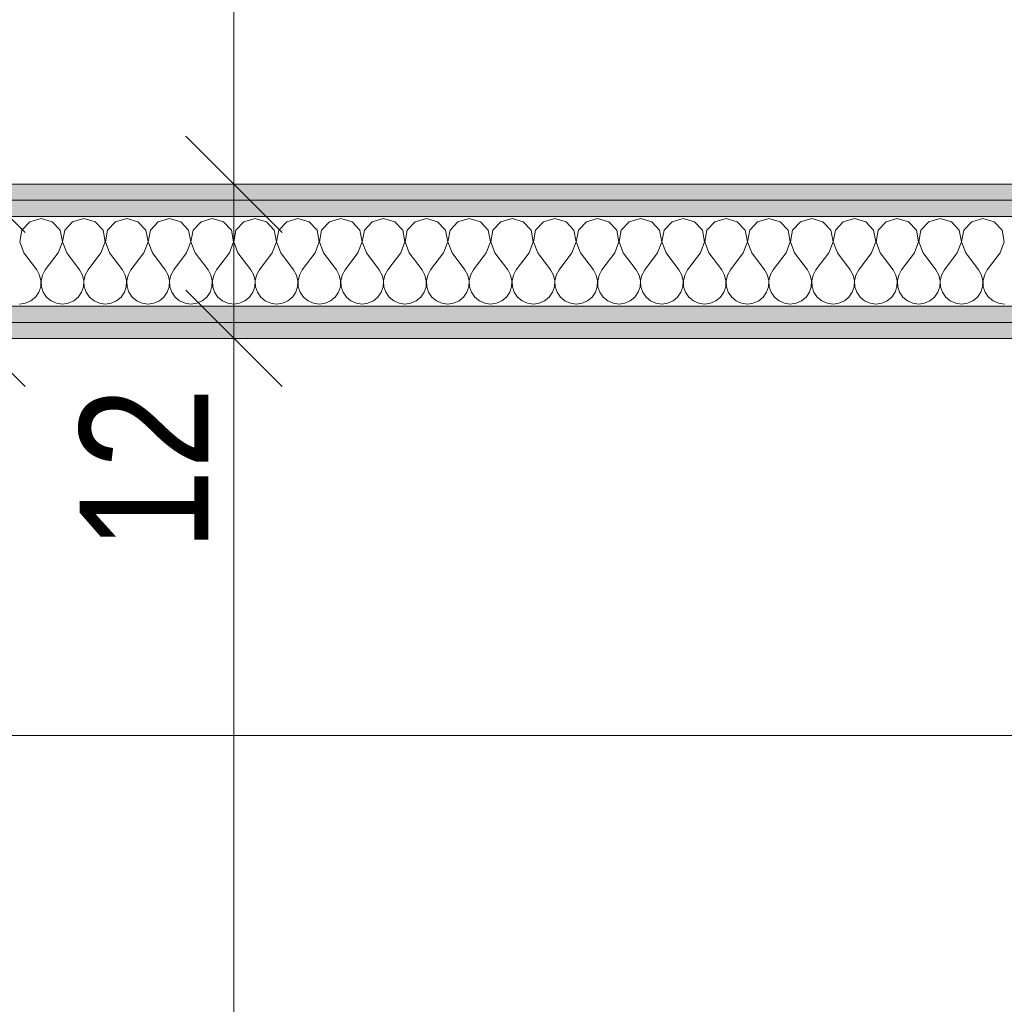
# Model space of a CAD drawing. Header units: millimetres. Extents: x 172139 to 266886, y 95607 to 138225.
# Tile 68 of 71: x 213033 to 213800, y 116568 to 117335. Entities that reach past the tile are written whole.
import ezdxf

# ---------------------------------------------------------------- set-up
doc = ezdxf.new("R2010")
doc.units = ezdxf.units.MM
doc.header["$MEASUREMENT"] = 0
doc.linetypes.add('Wipeout_Contour', pattern=[1000, 0, -1000])
doc.layers.add('PRZEBUDOWA_POSTAWIENIA_OPISY', color=7, linetype='Continuous')
doc.layers.add('ROZBUDOWA_NOWE_DZIAŁOWE', color=7, linetype='Continuous')
for name, color, linetype, lineweight, true_color in [('PRZEBUDOWA_POSTAWIENIA_OPISY_Nr_pióra__4', 7, 'Continuous', 13, 0x029e21), ('ROZBUDOWA_NOWE_DZIAŁOWE_Nr_pióra__24', 7, 'Continuous', 15, 0x029e21), ('ROZBUDOWA_NOWE_DZIAŁOWE_Nr_pióra__4', 7, 'Continuous', 13, 0x029e21), ('ROZBUDOWA_NOWE_DZIAŁOWE_Nr_pióra__67', 7, 'Continuous', 13, 0x6a6a6a)]:
    doc.layers.add(name, color=color, linetype=linetype, lineweight=lineweight, true_color=true_color)
doc.layers.add('ROZBUDOWA_NOWE_DZIAŁOWE_Nr_pióra__47', color=7, linetype='Continuous', lineweight=15)
doc.layers.add('STREFA_NOWE_POM_Nr_pióra__121', color=255, linetype='Continuous', lineweight=0)
doc.styles.add('GENERATED_STYLE_1', font='ARIALN.TTF')
doc.dimstyles.new('GENERATED_STYLE__1', dxfattribs={"dimtxt": 100, "dimasz": 71.25, "dimexe": 0.18, "dimexo": 0, "dimgap": 0.09, "dimtad": 1, "dimdec": 0, "dimlfac": 0.1, "dimzin": 0, "dimdsep": 46, "dimtxsty": 'GENERATED_STYLE_1', "dimblk": 'ARROWHEAD_6', "dimblk1": 'ARROWHEAD_6', "dimblk2": 'ARROWHEAD_6', "dimcen": 0.09, "dimclrd": 256, "dimclre": 256, "dimclrt": 256, "dimadec": 1, "dimazin": 0, "dimtfac": 1, "dimtdec": 4, "dimtmove": 0, "dimatfit": 3, "dimfxl": 0, "dimtolj": 1, "dimtzin": 0, "dimarcsym": 0})
doc.dimstyles.new('GENERATED_STYLE__2', dxfattribs={"dimtxt": 100, "dimasz": 71.25, "dimexe": 0.18, "dimexo": 0, "dimgap": 0.09, "dimtad": 1, "dimtih": 1, "dimtoh": 1, "dimdec": 0, "dimlfac": 0.1, "dimzin": 0, "dimdsep": 46, "dimtxsty": 'GENERATED_STYLE_1', "dimblk": 'ARROWHEAD_6', "dimblk1": 'ARROWHEAD_6', "dimblk2": 'ARROWHEAD_6', "dimcen": 0.09, "dimclrd": 256, "dimclre": 256, "dimclrt": 256, "dimadec": 1, "dimazin": 0, "dimtfac": 1, "dimtdec": 4, "dimtmove": 0, "dimatfit": 3, "dimfxl": 0, "dimtolj": 1, "dimtzin": 0, "dimarcsym": 0})
pattern_1 = [(0, (0, 0), (0, 37.5), [0, -37.5])]

# ---------------------------------------------------------------- blocks, each defined once
blk = doc.blocks.new('*X463')
at = {"layer": 'ROZBUDOWA_NOWE_DZIAŁOWE_Nr_pióra__4', "linetype": 'Continuous'}
for p, q in [((213041.24, 117177.61), (213035.09, 117170.89)), ((213050, 117180.1), (213041.24, 117177.61)), ((213058.76, 117177.61), (213050, 117180.1)), ((213064.91, 117170.89), (213058.76, 117177.61)), ((213074.57, 117177.61), (213068.43, 117170.89)), ((213083.33, 117180.1), (213074.57, 117177.61)), ((213092.1, 117177.61), (213083.33, 117180.1)), ((213098.24, 117170.89), (213092.1, 117177.61)), ((213107.9, 117177.61), (213101.76, 117170.89)), ((213116.67, 117180.1), (213107.9, 117177.61)), ((213125.43, 117177.61), (213116.67, 117180.1)), ((213131.57, 117170.89), (213125.43, 117177.61)), ((213141.24, 117177.61), (213135.09, 117170.89)), ((213150, 117180.1), (213141.24, 117177.61)), ((213158.76, 117177.61), (213150, 117180.1)), ((213164.91, 117170.89), (213158.76, 117177.61)), ((213174.57, 117177.61), (213168.43, 117170.89)), ((213183.33, 117180.1), (213174.57, 117177.61)), ((213192.1, 117177.61), (213183.33, 117180.1)), ((213198.24, 117170.89), (213192.1, 117177.61)), ((213207.9, 117177.61), (213201.76, 117170.89)), ((213216.67, 117180.1), (213207.9, 117177.61)), ((213225.43, 117177.61), (213216.67, 117180.1)), ((213231.57, 117170.89), (213225.43, 117177.61)), ((213241.24, 117177.61), (213235.09, 117170.89)), ((213250, 117180.1), (213241.24, 117177.61)), ((213258.76, 117177.61), (213250, 117180.1)), ((213264.91, 117170.89), (213258.76, 117177.61)), ((213274.57, 117177.61), (213268.43, 117170.89)), ((213283.33, 117180.1), (213274.57, 117177.61)), ((213292.1, 117177.61), (213283.33, 117180.1)), ((213298.24, 117170.89), (213292.1, 117177.61)), ((213307.9, 117177.61), (213301.76, 117170.89)), ((213316.67, 117180.1), (213307.9, 117177.61)), ((213325.43, 117177.61), (213316.67, 117180.1)), ((213331.57, 117170.89), (213325.43, 117177.61)), ((213341.24, 117177.61), (213335.09, 117170.89)), ((213350, 117180.1), (213341.24, 117177.61)), ((213358.76, 117177.61), (213350, 117180.1)), ((213364.91, 117170.89), (213358.76, 117177.61)), ((213374.57, 117177.61), (213368.43, 117170.89)), ((213383.33, 117180.1), (213374.57, 117177.61)), ((213392.1, 117177.61), (213383.33, 117180.1)), ((213398.24, 117170.89), (213392.1, 117177.61)), ((213407.9, 117177.61), (213401.76, 117170.89)), ((213416.67, 117180.1), (213407.9, 117177.61)), ((213425.43, 117177.61), (213416.67, 117180.1)), ((213431.57, 117170.89), (213425.43, 117177.61)), ((213441.24, 117177.61), (213435.09, 117170.89)), ((213450, 117180.1), (213441.24, 117177.61)), ((213458.76, 117177.61), (213450, 117180.1)), ((213464.91, 117170.89), (213458.76, 117177.61)), ((213474.57, 117177.61), (213468.43, 117170.89)), ((213483.33, 117180.1), (213474.57, 117177.61)), ((213492.1, 117177.61), (213483.33, 117180.1)), ((213498.24, 117170.89), (213492.1, 117177.61)), ((213507.9, 117177.61), (213501.76, 117170.89)), ((213516.67, 117180.1), (213507.9, 117177.61)), ((213525.43, 117177.61), (213516.67, 117180.1)), ((213531.57, 117170.89), (213525.43, 117177.61)), ((213541.24, 117177.61), (213535.09, 117170.89)), ((213550, 117180.1), (213541.24, 117177.61)), ((213558.76, 117177.61), (213550, 117180.1)), ((213564.91, 117170.89), (213558.76, 117177.61)), ((213574.57, 117177.61), (213568.43, 117170.89)), ((213583.33, 117180.1), (213574.57, 117177.61)), ((213592.1, 117177.61), (213583.33, 117180.1)), ((213598.24, 117170.89), (213592.1, 117177.61)), ((213607.9, 117177.61), (213601.76, 117170.89)), ((213616.67, 117180.1), (213607.9, 117177.61)), ((213625.43, 117177.61), (213616.67, 117180.1)), ((213631.57, 117170.89), (213625.43, 117177.61)), ((213641.24, 117177.61), (213635.09, 117170.89)), ((213650, 117180.1), (213641.24, 117177.61)), ((213658.76, 117177.61), (213650, 117180.1)), ((213664.91, 117170.89), (213658.76, 117177.61)), ((213674.57, 117177.61), (213668.43, 117170.89)), ((213683.33, 117180.1), (213674.57, 117177.61)), ((213692.1, 117177.61), (213683.33, 117180.1)), ((213698.24, 117170.89), (213692.1, 117177.61)), ((213707.9, 117177.61), (213701.76, 117170.89)), ((213716.67, 117180.1), (213707.9, 117177.61)), ((213725.43, 117177.61), (213716.67, 117180.1)), ((213731.57, 117170.89), (213725.43, 117177.61)), ((213741.24, 117177.61), (213735.09, 117170.89)), ((213750, 117180.1), (213741.24, 117177.61)), ((213758.76, 117177.61), (213750, 117180.1)), ((213764.91, 117170.89), (213758.76, 117177.61)), ((213774.57, 117177.61), (213768.43, 117170.89)), ((213783.33, 117180.1), (213774.57, 117177.61)), ((213792.1, 117177.61), (213783.33, 117180.1)), ((213798.24, 117170.89), (213792.1, 117177.61)), ((213035.09, 117170.89), (213033.4, 117161.93)), ((213066.6, 117161.93), (213064.91, 117170.89)), ((213068.43, 117170.89), (213066.73, 117161.93)), ((213099.93, 117161.93), (213098.24, 117170.89)), ((213101.76, 117170.89), (213100.07, 117161.93)), ((213133.27, 117161.93), (213131.57, 117170.89)), ((213135.09, 117170.89), (213133.4, 117161.93)), ((213166.6, 117161.93), (213164.91, 117170.89)), ((213168.43, 117170.89), (213166.73, 117161.93)), ((213199.93, 117161.93), (213198.24, 117170.89)), ((213201.76, 117170.89), (213200.07, 117161.93)), ((213233.27, 117161.93), (213231.57, 117170.89)), ((213235.09, 117170.89), (213233.4, 117161.93)), ((213266.6, 117161.93), (213264.91, 117170.89)), ((213268.43, 117170.89), (213266.73, 117161.93)), ((213299.93, 117161.93), (213298.24, 117170.89)), ((213301.76, 117170.89), (213300.07, 117161.93)), ((213333.27, 117161.93), (213331.57, 117170.89)), ((213335.09, 117170.89), (213333.4, 117161.93)), ((213366.6, 117161.93), (213364.91, 117170.89)), ((213368.43, 117170.89), (213366.73, 117161.93)), ((213399.93, 117161.93), (213398.24, 117170.89)), ((213401.76, 117170.89), (213400.07, 117161.93)), ((213433.27, 117161.93), (213431.57, 117170.89)), ((213435.09, 117170.89), (213433.4, 117161.93)), ((213466.6, 117161.93), (213464.91, 117170.89)), ((213468.43, 117170.89), (213466.73, 117161.93)), ((213499.93, 117161.93), (213498.24, 117170.89)), ((213501.76, 117170.89), (213500.07, 117161.93)), ((213533.27, 117161.93), (213531.57, 117170.89)), ((213535.09, 117170.89), (213533.4, 117161.93)), ((213566.6, 117161.93), (213564.91, 117170.89)), ((213568.43, 117170.89), (213566.73, 117161.93)), ((213599.93, 117161.93), (213598.24, 117170.89)), ((213601.76, 117170.89), (213600.07, 117161.93)), ((213633.27, 117161.93), (213631.57, 117170.89)), ((213635.09, 117170.89), (213633.4, 117161.93)), ((213666.6, 117161.93), (213664.91, 117170.89)), ((213668.43, 117170.89), (213666.73, 117161.93)), ((213699.93, 117161.93), (213698.24, 117170.89)), ((213701.76, 117170.89), (213700.07, 117161.93)), ((213733.27, 117161.93), (213731.57, 117170.89)), ((213735.09, 117170.89), (213733.4, 117161.93)), ((213766.6, 117161.93), (213764.91, 117170.89)), ((213768.43, 117170.89), (213766.73, 117161.93)), ((213799.93, 117161.93), (213798.24, 117170.89)), ((213033.4, 117161.93), (213036.67, 117153.43)), ((213063.33, 117153.43), (213066.6, 117161.93)), ((213066.73, 117161.93), (213070, 117153.43)), ((213096.67, 117153.43), (213099.93, 117161.93)), ((213100.07, 117161.93), (213103.33, 117153.43)), ((213130, 117153.43), (213133.27, 117161.93)), ((213133.4, 117161.93), (213136.67, 117153.43)), ((213163.33, 117153.43), (213166.6, 117161.93)), ((213166.73, 117161.93), (213170, 117153.43)), ((213196.67, 117153.43), (213199.93, 117161.93)), ((213200.07, 117161.93), (213203.33, 117153.43)), ((213230, 117153.43), (213233.27, 117161.93)), ((213233.4, 117161.93), (213236.67, 117153.43)), ((213263.33, 117153.43), (213266.6, 117161.93)), ((213266.73, 117161.93), (213270, 117153.43)), ((213296.67, 117153.43), (213299.93, 117161.93)), ((213300.07, 117161.93), (213303.33, 117153.43)), ((213330, 117153.43), (213333.27, 117161.93)), ((213333.4, 117161.93), (213336.67, 117153.43)), ((213363.33, 117153.43), (213366.6, 117161.93)), ((213366.73, 117161.93), (213370, 117153.43)), ((213396.67, 117153.43), (213399.93, 117161.93)), ((213400.07, 117161.93), (213403.33, 117153.43)), ((213430, 117153.43), (213433.27, 117161.93)), ((213433.4, 117161.93), (213436.67, 117153.43)), ((213463.33, 117153.43), (213466.6, 117161.93)), ((213466.73, 117161.93), (213470, 117153.43)), ((213496.67, 117153.43), (213499.93, 117161.93)), ((213500.07, 117161.93), (213503.33, 117153.43)), ((213530, 117153.43), (213533.27, 117161.93)), ((213533.4, 117161.93), (213536.67, 117153.43)), ((213563.33, 117153.43), (213566.6, 117161.93)), ((213566.73, 117161.93), (213570, 117153.43)), ((213596.67, 117153.43), (213599.93, 117161.93)), ((213600.07, 117161.93), (213603.33, 117153.43)), ((213630, 117153.43), (213633.27, 117161.93)), ((213633.4, 117161.93), (213636.67, 117153.43)), ((213663.33, 117153.43), (213666.6, 117161.93)), ((213666.73, 117161.93), (213670, 117153.43)), ((213696.67, 117153.43), (213699.93, 117161.93)), ((213700.07, 117161.93), (213703.33, 117153.43)), ((213730, 117153.43), (213733.27, 117161.93)), ((213733.4, 117161.93), (213736.67, 117153.43)), ((213763.33, 117153.43), (213766.6, 117161.93)), ((213766.73, 117161.93), (213770, 117153.43)), ((213796.67, 117153.43), (213799.93, 117161.93)), ((213036.67, 117153.43), (213046.67, 117140.1)), ((213063.33, 117153.43), (213053.33, 117140.1)), ((213070, 117153.43), (213080, 117140.1)), ((213096.67, 117153.43), (213086.67, 117140.1)), ((213103.33, 117153.43), (213113.33, 117140.1)), ((213130, 117153.43), (213120, 117140.1)), ((213136.67, 117153.43), (213146.67, 117140.1)), ((213163.33, 117153.43), (213153.33, 117140.1)), ((213170, 117153.43), (213180, 117140.1)), ((213196.67, 117153.43), (213186.67, 117140.1)), ((213203.33, 117153.43), (213213.33, 117140.1)), ((213230, 117153.43), (213220, 117140.1)), ((213236.67, 117153.43), (213246.67, 117140.1)), ((213263.33, 117153.43), (213253.33, 117140.1)), ((213270, 117153.43), (213280, 117140.1)), ((213296.67, 117153.43), (213286.67, 117140.1)), ((213303.33, 117153.43), (213313.33, 117140.1)), ((213330, 117153.43), (213320, 117140.1)), ((213336.67, 117153.43), (213346.67, 117140.1)), ((213363.33, 117153.43), (213353.33, 117140.1)), ((213370, 117153.43), (213380, 117140.1)), ((213396.67, 117153.43), (213386.67, 117140.1)), ((213403.33, 117153.43), (213413.33, 117140.1)), ((213430, 117153.43), (213420, 117140.1)), ((213436.67, 117153.43), (213446.67, 117140.1)), ((213463.33, 117153.43), (213453.33, 117140.1)), ((213470, 117153.43), (213480, 117140.1)), ((213496.67, 117153.43), (213486.67, 117140.1)), ((213503.33, 117153.43), (213513.33, 117140.1)), ((213530, 117153.43), (213520, 117140.1)), ((213536.67, 117153.43), (213546.67, 117140.1)), ((213563.33, 117153.43), (213553.33, 117140.1)), ((213570, 117153.43), (213580, 117140.1)), ((213596.67, 117153.43), (213586.67, 117140.1)), ((213603.33, 117153.43), (213613.33, 117140.1)), ((213630, 117153.43), (213620, 117140.1)), ((213636.67, 117153.43), (213646.67, 117140.1)), ((213663.33, 117153.43), (213653.33, 117140.1)), ((213670, 117153.43), (213680, 117140.1)), ((213696.67, 117153.43), (213686.67, 117140.1)), ((213703.33, 117153.43), (213713.33, 117140.1)), ((213730, 117153.43), (213720, 117140.1)), ((213736.67, 117153.43), (213746.67, 117140.1)), ((213763.33, 117153.43), (213753.33, 117140.1)), ((213770, 117153.43), (213780, 117140.1)), ((213796.67, 117153.43), (213786.67, 117140.1)), ((213048.89, 117136.07), (213046.67, 117140.1)), ((213053.33, 117140.1), (213051.11, 117136.07)), ((213082.23, 117136.07), (213080, 117140.1)), ((213086.67, 117140.1), (213084.44, 117136.07)), ((213115.56, 117136.07), (213113.33, 117140.1)), ((213120, 117140.1), (213117.77, 117136.07)), ((213148.89, 117136.07), (213146.67, 117140.1)), ((213153.33, 117140.1), (213151.11, 117136.07)), ((213182.23, 117136.07), (213180, 117140.1)), ((213186.67, 117140.1), (213184.44, 117136.07)), ((213215.56, 117136.07), (213213.33, 117140.1)), ((213220, 117140.1), (213217.77, 117136.07)), ((213248.89, 117136.07), (213246.67, 117140.1)), ((213253.33, 117140.1), (213251.11, 117136.07)), ((213282.23, 117136.07), (213280, 117140.1)), ((213286.67, 117140.1), (213284.44, 117136.07)), ((213315.56, 117136.07), (213313.33, 117140.1)), ((213320, 117140.1), (213317.77, 117136.07)), ((213348.89, 117136.07), (213346.67, 117140.1)), ((213353.33, 117140.1), (213351.11, 117136.07)), ((213382.23, 117136.07), (213380, 117140.1)), ((213386.67, 117140.1), (213384.44, 117136.07)), ((213415.56, 117136.07), (213413.33, 117140.1)), ((213420, 117140.1), (213417.77, 117136.07)), ((213448.89, 117136.07), (213446.67, 117140.1)), ((213453.33, 117140.1), (213451.11, 117136.07)), ((213482.23, 117136.07), (213480, 117140.1)), ((213486.67, 117140.1), (213484.44, 117136.07)), ((213515.56, 117136.07), (213513.33, 117140.1)), ((213520, 117140.1), (213517.77, 117136.07)), ((213548.89, 117136.07), (213546.67, 117140.1)), ((213553.33, 117140.1), (213551.11, 117136.07)), ((213582.23, 117136.07), (213580, 117140.1)), ((213586.67, 117140.1), (213584.44, 117136.07)), ((213615.56, 117136.07), (213613.33, 117140.1)), ((213620, 117140.1), (213617.77, 117136.07)), ((213648.89, 117136.07), (213646.67, 117140.1)), ((213653.33, 117140.1), (213651.11, 117136.07)), ((213682.23, 117136.07), (213680, 117140.1)), ((213686.67, 117140.1), (213684.44, 117136.07)), ((213715.56, 117136.07), (213713.33, 117140.1)), ((213720, 117140.1), (213717.77, 117136.07)), ((213748.89, 117136.07), (213746.67, 117140.1)), ((213753.33, 117140.1), (213751.11, 117136.07)), ((213782.23, 117136.07), (213780, 117140.1)), ((213786.67, 117140.1), (213784.44, 117136.07)), ((213049.93, 117131.59), (213048.89, 117136.07)), ((213049.71, 117127), (213049.93, 117131.59)), ((213051.11, 117136.07), (213050.07, 117131.59)), ((213050.07, 117131.59), (213050.29, 117127)), ((213083.27, 117131.59), (213082.23, 117136.07)), ((213083.04, 117127), (213083.27, 117131.59)), ((213084.44, 117136.07), (213083.4, 117131.59)), ((213083.4, 117131.59), (213083.62, 117127)), ((213116.6, 117131.59), (213115.56, 117136.07)), ((213116.38, 117127), (213116.6, 117131.59)), ((213117.77, 117136.07), (213116.73, 117131.59)), ((213116.73, 117131.59), (213116.96, 117127)), ((213149.93, 117131.59), (213148.89, 117136.07)), ((213149.71, 117127), (213149.93, 117131.59)), ((213151.11, 117136.07), (213150.07, 117131.59)), ((213150.07, 117131.59), (213150.29, 117127)), ((213183.27, 117131.59), (213182.23, 117136.07)), ((213183.04, 117127), (213183.27, 117131.59)), ((213184.44, 117136.07), (213183.4, 117131.59)), ((213183.4, 117131.59), (213183.62, 117127)), ((213216.6, 117131.59), (213215.56, 117136.07)), ((213216.38, 117127), (213216.6, 117131.59)), ((213217.77, 117136.07), (213216.73, 117131.59)), ((213216.73, 117131.59), (213216.96, 117127)), ((213249.93, 117131.59), (213248.89, 117136.07)), ((213249.71, 117127), (213249.93, 117131.59)), ((213251.11, 117136.07), (213250.07, 117131.59)), ((213250.07, 117131.59), (213250.29, 117127)), ((213283.27, 117131.59), (213282.23, 117136.07)), ((213283.04, 117127), (213283.27, 117131.59)), ((213284.44, 117136.07), (213283.4, 117131.59)), ((213283.4, 117131.59), (213283.62, 117127)), ((213316.6, 117131.59), (213315.56, 117136.07)), ((213316.38, 117127), (213316.6, 117131.59)), ((213317.77, 117136.07), (213316.73, 117131.59)), ((213316.73, 117131.59), (213316.96, 117127)), ((213349.93, 117131.59), (213348.89, 117136.07)), ((213349.71, 117127), (213349.93, 117131.59)), ((213351.11, 117136.07), (213350.07, 117131.59)), ((213350.07, 117131.59), (213350.29, 117127)), ((213383.27, 117131.59), (213382.23, 117136.07)), ((213383.04, 117127), (213383.27, 117131.59)), ((213384.44, 117136.07), (213383.4, 117131.59)), ((213383.4, 117131.59), (213383.62, 117127)), ((213416.6, 117131.59), (213415.56, 117136.07)), ((213416.38, 117127), (213416.6, 117131.59)), ((213417.77, 117136.07), (213416.73, 117131.59)), ((213416.73, 117131.59), (213416.96, 117127)), ((213449.93, 117131.59), (213448.89, 117136.07)), ((213449.71, 117127), (213449.93, 117131.59)), ((213451.11, 117136.07), (213450.07, 117131.59)), ((213450.07, 117131.59), (213450.29, 117127)), ((213483.27, 117131.59), (213482.23, 117136.07)), ((213483.04, 117127), (213483.27, 117131.59)), ((213484.44, 117136.07), (213483.4, 117131.59)), ((213483.4, 117131.59), (213483.62, 117127)), ((213516.6, 117131.59), (213515.56, 117136.07)), ((213516.38, 117127), (213516.6, 117131.59)), ((213517.77, 117136.07), (213516.73, 117131.59)), ((213516.73, 117131.59), (213516.96, 117127)), ((213549.93, 117131.59), (213548.89, 117136.07)), ((213549.71, 117127), (213549.93, 117131.59)), ((213551.11, 117136.07), (213550.07, 117131.59)), ((213550.07, 117131.59), (213550.29, 117127)), ((213583.27, 117131.59), (213582.23, 117136.07)), ((213583.04, 117127), (213583.27, 117131.59)), ((213584.44, 117136.07), (213583.4, 117131.59)), ((213583.4, 117131.59), (213583.62, 117127)), ((213616.6, 117131.59), (213615.56, 117136.07)), ((213616.38, 117127), (213616.6, 117131.59)), ((213617.77, 117136.07), (213616.73, 117131.59)), ((213616.73, 117131.59), (213616.96, 117127)), ((213649.93, 117131.59), (213648.89, 117136.07)), ((213649.71, 117127), (213649.93, 117131.59)), ((213651.11, 117136.07), (213650.07, 117131.59)), ((213650.07, 117131.59), (213650.29, 117127)), ((213683.27, 117131.59), (213682.23, 117136.07)), ((213683.04, 117127), (213683.27, 117131.59)), ((213684.44, 117136.07), (213683.4, 117131.59)), ((213683.4, 117131.59), (213683.62, 117127)), ((213716.6, 117131.59), (213715.56, 117136.07)), ((213716.38, 117127), (213716.6, 117131.59)), ((213717.77, 117136.07), (213716.73, 117131.59)), ((213716.73, 117131.59), (213716.96, 117127)), ((213749.93, 117131.59), (213748.89, 117136.07)), ((213749.71, 117127), (213749.93, 117131.59)), ((213751.11, 117136.07), (213750.07, 117131.59)), ((213750.07, 117131.59), (213750.29, 117127)), ((213783.27, 117131.59), (213782.23, 117136.07)), ((213783.04, 117127), (213783.27, 117131.59)), ((213784.44, 117136.07), (213783.4, 117131.59)), ((213783.4, 117131.59), (213783.62, 117127)), ((213045.64, 117118.85), (213048.24, 117122.64)), ((213048.24, 117122.64), (213049.71, 117127)), ((213050.29, 117127), (213051.76, 117122.64)), ((213051.76, 117122.64), (213054.36, 117118.85)), ((213078.97, 117118.85), (213081.57, 117122.64)), ((213081.57, 117122.64), (213083.04, 117127)), ((213083.62, 117127), (213085.09, 117122.64)), ((213085.09, 117122.64), (213087.7, 117118.85)), ((213112.3, 117118.85), (213114.91, 117122.64)), ((213114.91, 117122.64), (213116.38, 117127)), ((213116.96, 117127), (213118.43, 117122.64)), ((213118.43, 117122.64), (213121.03, 117118.85)), ((213145.64, 117118.85), (213148.24, 117122.64)), ((213148.24, 117122.64), (213149.71, 117127)), ((213150.29, 117127), (213151.76, 117122.64)), ((213151.76, 117122.64), (213154.36, 117118.85)), ((213178.97, 117118.85), (213181.57, 117122.64)), ((213181.57, 117122.64), (213183.04, 117127)), ((213183.62, 117127), (213185.09, 117122.64)), ((213185.09, 117122.64), (213187.7, 117118.85)), ((213212.3, 117118.85), (213214.91, 117122.64)), ((213214.91, 117122.64), (213216.38, 117127)), ((213216.96, 117127), (213218.43, 117122.64)), ((213218.43, 117122.64), (213221.03, 117118.85)), ((213245.64, 117118.85), (213248.24, 117122.64)), ((213248.24, 117122.64), (213249.71, 117127)), ((213250.29, 117127), (213251.76, 117122.64)), ((213251.76, 117122.64), (213254.36, 117118.85)), ((213278.97, 117118.85), (213281.57, 117122.64)), ((213281.57, 117122.64), (213283.04, 117127)), ((213283.62, 117127), (213285.09, 117122.64)), ((213285.09, 117122.64), (213287.7, 117118.85)), ((213312.3, 117118.85), (213314.91, 117122.64)), ((213314.91, 117122.64), (213316.38, 117127)), ((213316.96, 117127), (213318.43, 117122.64)), ((213318.43, 117122.64), (213321.03, 117118.85)), ((213345.64, 117118.85), (213348.24, 117122.64)), ((213348.24, 117122.64), (213349.71, 117127)), ((213350.29, 117127), (213351.76, 117122.64)), ((213351.76, 117122.64), (213354.36, 117118.85)), ((213378.97, 117118.85), (213381.57, 117122.64)), ((213381.57, 117122.64), (213383.04, 117127)), ((213383.62, 117127), (213385.09, 117122.64)), ((213385.09, 117122.64), (213387.7, 117118.85)), ((213412.3, 117118.85), (213414.91, 117122.64)), ((213414.91, 117122.64), (213416.38, 117127)), ((213416.96, 117127), (213418.43, 117122.64)), ((213418.43, 117122.64), (213421.03, 117118.85)), ((213445.64, 117118.85), (213448.24, 117122.64)), ((213448.24, 117122.64), (213449.71, 117127)), ((213450.29, 117127), (213451.76, 117122.64)), ((213451.76, 117122.64), (213454.36, 117118.85)), ((213478.97, 117118.85), (213481.57, 117122.64)), ((213481.57, 117122.64), (213483.04, 117127)), ((213483.62, 117127), (213485.09, 117122.64)), ((213485.09, 117122.64), (213487.7, 117118.85)), ((213512.3, 117118.85), (213514.91, 117122.64)), ((213514.91, 117122.64), (213516.38, 117127)), ((213516.96, 117127), (213518.43, 117122.64)), ((213518.43, 117122.64), (213521.03, 117118.85)), ((213545.64, 117118.85), (213548.24, 117122.64)), ((213548.24, 117122.64), (213549.71, 117127)), ((213550.29, 117127), (213551.76, 117122.64)), ((213551.76, 117122.64), (213554.36, 117118.85)), ((213578.97, 117118.85), (213581.57, 117122.64)), ((213581.57, 117122.64), (213583.04, 117127)), ((213583.62, 117127), (213585.09, 117122.64)), ((213585.09, 117122.64), (213587.7, 117118.85)), ((213612.3, 117118.85), (213614.91, 117122.64)), ((213614.91, 117122.64), (213616.38, 117127)), ((213616.96, 117127), (213618.43, 117122.64)), ((213618.43, 117122.64), (213621.03, 117118.85)), ((213645.64, 117118.85), (213648.24, 117122.64)), ((213648.24, 117122.64), (213649.71, 117127)), ((213650.29, 117127), (213651.76, 117122.64)), ((213651.76, 117122.64), (213654.36, 117118.85)), ((213678.97, 117118.85), (213681.57, 117122.64)), ((213681.57, 117122.64), (213683.04, 117127)), ((213683.62, 117127), (213685.09, 117122.64)), ((213685.09, 117122.64), (213687.7, 117118.85)), ((213712.3, 117118.85), (213714.91, 117122.64)), ((213714.91, 117122.64), (213716.38, 117127)), ((213716.96, 117127), (213718.43, 117122.64)), ((213718.43, 117122.64), (213721.03, 117118.85)), ((213745.64, 117118.85), (213748.24, 117122.64)), ((213748.24, 117122.64), (213749.71, 117127)), ((213750.29, 117127), (213751.76, 117122.64)), ((213751.76, 117122.64), (213754.36, 117118.85)), ((213778.97, 117118.85), (213781.57, 117122.64)), ((213781.57, 117122.64), (213783.04, 117127)), ((213783.62, 117127), (213785.09, 117122.64)), ((213785.09, 117122.64), (213787.7, 117118.85)), ((213033.33, 117113.43), (213037.89, 117114.07)), ((213037.89, 117114.07), (213042.1, 117115.92)), ((213042.1, 117115.92), (213045.64, 117118.85)), ((213054.36, 117118.85), (213057.9, 117115.92)), ((213057.9, 117115.92), (213062.11, 117114.07)), ((213062.11, 117114.07), (213066.67, 117113.43)), ((213066.67, 117113.43), (213071.22, 117114.07)), ((213071.22, 117114.07), (213075.43, 117115.92)), ((213075.43, 117115.92), (213078.97, 117118.85)), ((213087.7, 117118.85), (213091.24, 117115.92)), ((213091.24, 117115.92), (213095.45, 117114.07)), ((213095.45, 117114.07), (213100, 117113.43)), ((213100, 117113.43), (213104.55, 117114.07)), ((213104.55, 117114.07), (213108.76, 117115.92)), ((213108.76, 117115.92), (213112.3, 117118.85)), ((213121.03, 117118.85), (213124.57, 117115.92)), ((213124.57, 117115.92), (213128.78, 117114.07)), ((213128.78, 117114.07), (213133.33, 117113.43)), ((213133.33, 117113.43), (213137.89, 117114.07)), ((213137.89, 117114.07), (213142.1, 117115.92)), ((213142.1, 117115.92), (213145.64, 117118.85)), ((213154.36, 117118.85), (213157.9, 117115.92)), ((213157.9, 117115.92), (213162.11, 117114.07)), ((213162.11, 117114.07), (213166.67, 117113.43)), ((213166.67, 117113.43), (213171.22, 117114.07)), ((213171.22, 117114.07), (213175.43, 117115.92)), ((213175.43, 117115.92), (213178.97, 117118.85)), ((213187.7, 117118.85), (213191.24, 117115.92)), ((213191.24, 117115.92), (213195.45, 117114.07)), ((213195.45, 117114.07), (213200, 117113.43)), ((213200, 117113.43), (213204.55, 117114.07)), ((213204.55, 117114.07), (213208.76, 117115.92)), ((213208.76, 117115.92), (213212.3, 117118.85)), ((213221.03, 117118.85), (213224.57, 117115.92)), ((213224.57, 117115.92), (213228.78, 117114.07)), ((213228.78, 117114.07), (213233.33, 117113.43)), ((213233.33, 117113.43), (213237.89, 117114.07)), ((213237.89, 117114.07), (213242.1, 117115.92)), ((213242.1, 117115.92), (213245.64, 117118.85)), ((213254.36, 117118.85), (213257.9, 117115.92)), ((213257.9, 117115.92), (213262.11, 117114.07)), ((213262.11, 117114.07), (213266.67, 117113.43)), ((213266.67, 117113.43), (213271.22, 117114.07)), ((213271.22, 117114.07), (213275.43, 117115.92)), ((213275.43, 117115.92), (213278.97, 117118.85)), ((213287.7, 117118.85), (213291.24, 117115.92)), ((213291.24, 117115.92), (213295.45, 117114.07)), ((213295.45, 117114.07), (213300, 117113.43)), ((213300, 117113.43), (213304.55, 117114.07)), ((213304.55, 117114.07), (213308.76, 117115.92)), ((213308.76, 117115.92), (213312.3, 117118.85)), ((213321.03, 117118.85), (213324.57, 117115.92)), ((213324.57, 117115.92), (213328.78, 117114.07)), ((213328.78, 117114.07), (213333.33, 117113.43)), ((213333.33, 117113.43), (213337.89, 117114.07)), ((213337.89, 117114.07), (213342.1, 117115.92)), ((213342.1, 117115.92), (213345.64, 117118.85)), ((213354.36, 117118.85), (213357.9, 117115.92)), ((213357.9, 117115.92), (213362.11, 117114.07)), ((213362.11, 117114.07), (213366.67, 117113.43)), ((213366.67, 117113.43), (213371.22, 117114.07)), ((213371.22, 117114.07), (213375.43, 117115.92)), ((213375.43, 117115.92), (213378.97, 117118.85)), ((213387.7, 117118.85), (213391.24, 117115.92)), ((213391.24, 117115.92), (213395.45, 117114.07)), ((213395.45, 117114.07), (213400, 117113.43)), ((213400, 117113.43), (213404.55, 117114.07)), ((213404.55, 117114.07), (213408.76, 117115.92)), ((213408.76, 117115.92), (213412.3, 117118.85)), ((213421.03, 117118.85), (213424.57, 117115.92)), ((213424.57, 117115.92), (213428.78, 117114.07)), ((213428.78, 117114.07), (213433.33, 117113.43)), ((213433.33, 117113.43), (213437.89, 117114.07)), ((213437.89, 117114.07), (213442.1, 117115.92)), ((213442.1, 117115.92), (213445.64, 117118.85)), ((213454.36, 117118.85), (213457.9, 117115.92)), ((213457.9, 117115.92), (213462.11, 117114.07)), ((213462.11, 117114.07), (213466.67, 117113.43)), ((213466.67, 117113.43), (213471.22, 117114.07)), ((213471.22, 117114.07), (213475.43, 117115.92)), ((213475.43, 117115.92), (213478.97, 117118.85)), ((213487.7, 117118.85), (213491.24, 117115.92)), ((213491.24, 117115.92), (213495.45, 117114.07)), ((213495.45, 117114.07), (213500, 117113.43)), ((213500, 117113.43), (213504.55, 117114.07)), ((213504.55, 117114.07), (213508.76, 117115.92)), ((213508.76, 117115.92), (213512.3, 117118.85)), ((213521.03, 117118.85), (213524.57, 117115.92)), ((213524.57, 117115.92), (213528.78, 117114.07)), ((213528.78, 117114.07), (213533.33, 117113.43)), ((213533.33, 117113.43), (213537.89, 117114.07)), ((213537.89, 117114.07), (213542.1, 117115.92)), ((213542.1, 117115.92), (213545.64, 117118.85)), ((213554.36, 117118.85), (213557.9, 117115.92)), ((213557.9, 117115.92), (213562.11, 117114.07)), ((213562.11, 117114.07), (213566.67, 117113.43)), ((213566.67, 117113.43), (213571.22, 117114.07)), ((213571.22, 117114.07), (213575.43, 117115.92)), ((213575.43, 117115.92), (213578.97, 117118.85)), ((213587.7, 117118.85), (213591.24, 117115.92)), ((213591.24, 117115.92), (213595.45, 117114.07)), ((213595.45, 117114.07), (213600, 117113.43)), ((213600, 117113.43), (213604.55, 117114.07)), ((213604.55, 117114.07), (213608.76, 117115.92)), ((213608.76, 117115.92), (213612.3, 117118.85)), ((213621.03, 117118.85), (213624.57, 117115.92)), ((213624.57, 117115.92), (213628.78, 117114.07)), ((213628.78, 117114.07), (213633.33, 117113.43)), ((213633.33, 117113.43), (213637.89, 117114.07)), ((213637.89, 117114.07), (213642.1, 117115.92)), ((213642.1, 117115.92), (213645.64, 117118.85)), ((213654.36, 117118.85), (213657.9, 117115.92)), ((213657.9, 117115.92), (213662.11, 117114.07)), ((213662.11, 117114.07), (213666.67, 117113.43)), ((213666.67, 117113.43), (213671.22, 117114.07)), ((213671.22, 117114.07), (213675.43, 117115.92)), ((213675.43, 117115.92), (213678.97, 117118.85)), ((213687.7, 117118.85), (213691.24, 117115.92)), ((213691.24, 117115.92), (213695.45, 117114.07)), ((213695.45, 117114.07), (213700, 117113.43)), ((213700, 117113.43), (213704.55, 117114.07)), ((213704.55, 117114.07), (213708.76, 117115.92)), ((213708.76, 117115.92), (213712.3, 117118.85)), ((213721.03, 117118.85), (213724.57, 117115.92)), ((213724.57, 117115.92), (213728.78, 117114.07)), ((213728.78, 117114.07), (213733.33, 117113.43)), ((213733.33, 117113.43), (213737.89, 117114.07)), ((213737.89, 117114.07), (213742.1, 117115.92)), ((213742.1, 117115.92), (213745.64, 117118.85)), ((213754.36, 117118.85), (213757.9, 117115.92)), ((213757.9, 117115.92), (213762.11, 117114.07)), ((213762.11, 117114.07), (213766.67, 117113.43)), ((213766.67, 117113.43), (213771.22, 117114.07)), ((213771.22, 117114.07), (213775.43, 117115.92)), ((213775.43, 117115.92), (213778.97, 117118.85)), ((213787.7, 117118.85), (213791.24, 117115.92)), ((213791.24, 117115.92), (213795.45, 117114.07)), ((213795.45, 117114.07), (213800, 117113.43))]:
    blk.add_line(p, q, dxfattribs=at)
blk = doc.blocks.new('Ściana_124', base_point=(212316.49, 117206.76))
at = {"layer": 'ROZBUDOWA_NOWE_DZIAŁOWE_Nr_pióra__24', "linetype": 'Continuous'}
h = blk.add_hatch(dxfattribs=at)
h.set_pattern_fill('Gips', color=256, style=0, pattern_type=2)
h.set_pattern_definition(pattern_1)
h.paths.add_polyline_path([(216210.84, 117206.76), (212316.49, 117206.76), (212316.49, 117194.26), (216210.84, 117194.26)])
h = blk.add_hatch(dxfattribs=at)
h.set_pattern_fill('Gips', color=256, style=0, pattern_type=2)
h.set_pattern_definition(pattern_1)
h.paths.add_polyline_path([(216210.84, 117194.26), (212316.49, 117194.26), (212316.49, 117181.76), (216210.84, 117181.76)])
h = blk.add_hatch(dxfattribs=at)
h.set_pattern_fill('Gips', color=256, style=0, pattern_type=2)
h.set_pattern_definition(pattern_1)
h.paths.add_polyline_path([(212316.49, 117099.26), (216210.84, 117099.26), (216210.84, 117111.76), (212316.49, 117111.76)])
h = blk.add_hatch(dxfattribs=at)
h.set_pattern_fill('Gips', color=256, style=0, pattern_type=2)
h.set_pattern_definition(pattern_1)
h.paths.add_polyline_path([(212316.49, 117086.76), (216210.84, 117086.76), (216210.84, 117099.26), (212316.49, 117099.26)])
at = {"layer": 'ROZBUDOWA_NOWE_DZIAŁOWE_Nr_pióra__47', "linetype": 'Continuous', "flags": 128}
for points in [[(216210.84, 117206.76), (212316.49, 117206.76)], [(212316.49, 117086.76), (216210.84, 117086.76)]]:
    blk.add_lwpolyline(points, dxfattribs=at)
at = {"layer": 'ROZBUDOWA_NOWE_DZIAŁOWE_Nr_pióra__67', "linetype": 'Continuous'}
for p, q in [((216210.84, 117194.26), (212316.49, 117194.26)), ((216210.84, 117181.76), (212316.49, 117181.76)), ((212316.49, 117111.76), (216210.84, 117111.76)), ((212316.49, 117099.26), (216210.84, 117099.26))]:
    blk.add_line(p, q, dxfattribs=at)
at = {"layer": 'ROZBUDOWA_NOWE_DZIAŁOWE'}
blk.add_blockref('*X463', (0, 0), dxfattribs=at)
blk = doc.blocks.new('*D503')
at = {"layer": 'PRZEBUDOWA_POSTAWIENIA_OPISY_Nr_pióra__4', "linetype": 'Continuous'}
for p, q in [((213162.69, 117124.26), (213237.69, 117049.26)), ((213270.5, 117086.76), (213129.88, 117086.76)), ((213200.19, 115586.76), (213200.19, 117086.76)), ((213162.69, 115624.26), (213237.69, 115549.26)), ((213270.5, 115586.76), (213129.88, 115586.76)), ((213200.19, 115530.51), (213200.19, 115586.76))]:
    blk.add_line(p, q, dxfattribs=at)
at = {"color": 254, "linetype": 'Wipeout_Contour', "lineweight": 0, "ltscale": 971134.110585}
blk.add_wipeout([(213180.19, 116176.76), (213180.19, 116368.76), (213080.19, 116368.76), (213080.19, 116176.76)], dxfattribs=at).dxf.layer = 'PRZEBUDOWA_POSTAWIENIA_OPISY'
at = {"layer": 'PRZEBUDOWA_POSTAWIENIA_OPISY_Nr_pióra__4', "insert": (213180.19, 116176.76), "char_height": 100, "attachment_point": 7, "rotation": 90, "style": 'GENERATED_STYLE_1'}
blk.add_mtext('\\A1;{\\fArial Narrow|b0|i0|c238|p34;150}', dxfattribs=at)
at = {"color": 254, "linetype": 'Wipeout_Contour', "lineweight": 0, "ltscale": 972502.205288}
blk.add_wipeout([(213180.19, 116921.26), (213180.19, 117049.26), (213080.19, 117049.26), (213080.19, 116921.26)], dxfattribs=at).dxf.layer = 'PRZEBUDOWA_POSTAWIENIA_OPISY'
at = {"layer": 'PRZEBUDOWA_POSTAWIENIA_OPISY_Nr_pióra__4', "insert": (213180.19, 116921.26), "char_height": 100, "attachment_point": 7, "rotation": 90, "style": 'GENERATED_STYLE_1'}
blk.add_mtext('\\A1;{\\fArial Narrow|b0|i0|c238|p34;12}', dxfattribs=at)
blk = doc.blocks.new('ARROWHEAD_6')
at = {"color": 0, "linetype": 'Continuous', "lineweight": 0}
for p, q in [((-0.5, -0.5), (0.5, 0.5)), ((0, 0), (-1, 0))]:
    blk.add_line(p, q, dxfattribs=at)
blk = doc.blocks.new('*D505')
at = {"layer": 'PRZEBUDOWA_POSTAWIENIA_OPISY_Nr_pióra__4', "linetype": 'Continuous'}
for p, q in [((213162.69, 117244.26), (213237.69, 117169.26)), ((213270.5, 117206.76), (213129.88, 117206.76)), ((213200.19, 117086.76), (213200.19, 117206.76)), ((213162.69, 117124.26), (213237.69, 117049.26)), ((213270.5, 117086.76), (213129.88, 117086.76))]:
    blk.add_line(p, q, dxfattribs=at)
blk = doc.blocks.new('*D506')
at = {"layer": 'PRZEBUDOWA_POSTAWIENIA_OPISY_Nr_pióra__4', "linetype": 'Continuous'}
for p, q in [((213200.19, 121145.59), (213200.19, 121201.84)), ((213237.69, 121108.09), (213162.69, 121183.09)), ((213270.5, 121145.59), (213129.88, 121145.59)), ((213200.19, 117206.76), (213200.19, 121145.59)), ((213162.69, 117244.26), (213237.69, 117169.26)), ((213270.5, 117206.76), (213129.88, 117206.76))]:
    blk.add_line(p, q, dxfattribs=at)
at = {"color": 254, "linetype": 'Wipeout_Contour', "lineweight": 0, "ltscale": 976749.280473}
blk.add_wipeout([(213180.19, 119080.18), (213180.19, 119272.18), (213080.19, 119272.18), (213080.19, 119080.18)], dxfattribs=at).dxf.layer = 'PRZEBUDOWA_POSTAWIENIA_OPISY'
at = {"layer": 'PRZEBUDOWA_POSTAWIENIA_OPISY_Nr_pióra__4', "insert": (213180.19, 119080.18), "char_height": 100, "attachment_point": 7, "rotation": 90, "style": 'GENERATED_STYLE_1'}
blk.add_mtext('\\A1;{\\fArial Narrow|b0|i0|c238|p34;394}', dxfattribs=at)
blk = doc.blocks.new('*D507')
at = {"layer": 'PRZEBUDOWA_POSTAWIENIA_OPISY_Nr_pióra__4', "linetype": 'Continuous'}
for p, q in [((212962.69, 117124.26), (213037.69, 117049.26)), ((213070.5, 117086.76), (212929.88, 117086.76)), ((213000.19, 115586.76), (213000.19, 117086.76)), ((212962.69, 115624.26), (213037.69, 115549.26)), ((213070.5, 115586.76), (212929.88, 115586.76)), ((213000.19, 115530.51), (213000.19, 115586.76))]:
    blk.add_line(p, q, dxfattribs=at)
at = {"color": 254, "linetype": 'Wipeout_Contour', "lineweight": 0, "ltscale": 970431.897399}
blk.add_wipeout([(212980.19, 116176.76), (212980.19, 116368.76), (212880.19, 116368.76), (212880.19, 116176.76)], dxfattribs=at).dxf.layer = 'PRZEBUDOWA_POSTAWIENIA_OPISY'
at = {"layer": 'PRZEBUDOWA_POSTAWIENIA_OPISY_Nr_pióra__4', "insert": (212980.19, 116176.76), "char_height": 100, "attachment_point": 7, "rotation": 90, "style": 'GENERATED_STYLE_1'}
blk.add_mtext('\\A1;{\\fArial Narrow|b0|i0|c238|p34;150}', dxfattribs=at)
at = {"color": 254, "linetype": 'Wipeout_Contour', "lineweight": 0, "ltscale": 971800.980687}
blk.add_wipeout([(212980.19, 116921.26), (212980.19, 117049.26), (212880.19, 117049.26), (212880.19, 116921.26)], dxfattribs=at).dxf.layer = 'PRZEBUDOWA_POSTAWIENIA_OPISY'
at = {"layer": 'PRZEBUDOWA_POSTAWIENIA_OPISY_Nr_pióra__4', "insert": (212980.19, 116921.26), "char_height": 100, "attachment_point": 7, "rotation": 90, "style": 'GENERATED_STYLE_1'}
blk.add_mtext('\\A1;{\\fArial Narrow|b0|i0|c238|p34;12}', dxfattribs=at)
blk = doc.blocks.new('*D508')
at = {"layer": 'PRZEBUDOWA_POSTAWIENIA_OPISY_Nr_pióra__4', "linetype": 'Continuous'}
for p, q in [((212962.69, 117244.26), (213037.69, 117169.26)), ((213070.5, 117206.76), (212929.88, 117206.76)), ((213000.19, 117086.76), (213000.19, 117206.76)), ((212962.69, 117124.26), (213037.69, 117049.26)), ((213070.5, 117086.76), (212929.88, 117086.76))]:
    blk.add_line(p, q, dxfattribs=at)
blk = doc.blocks.new('*D509')
at = {"layer": 'PRZEBUDOWA_POSTAWIENIA_OPISY_Nr_pióra__4', "linetype": 'Continuous'}
for p, q in [((212962.69, 117959.39), (213037.69, 117884.39)), ((213070.5, 117921.89), (212929.88, 117921.89)), ((213000.19, 117206.76), (213000.19, 117921.89)), ((212962.69, 117244.26), (213037.69, 117169.26)), ((213070.5, 117206.76), (212929.88, 117206.76))]:
    blk.add_line(p, q, dxfattribs=at)
at = {"color": 254, "linetype": 'Wipeout_Contour', "lineweight": 0, "ltscale": 972918.419024}
blk.add_wipeout([(212980.19, 117500.33), (212980.19, 117628.33), (212880.19, 117628.33), (212880.19, 117500.33)], dxfattribs=at).dxf.layer = 'PRZEBUDOWA_POSTAWIENIA_OPISY'
at = {"layer": 'PRZEBUDOWA_POSTAWIENIA_OPISY_Nr_pióra__4', "insert": (212980.19, 117500.33), "char_height": 100, "attachment_point": 7, "rotation": 90, "style": 'GENERATED_STYLE_1'}
blk.add_mtext('\\A1;{\\fArial Narrow|b0|i0|c238|p34;72}', dxfattribs=at)
blk = doc.blocks.new('*D514')
at = {"layer": 'PRZEBUDOWA_POSTAWIENIA_OPISY_Nr_pióra__4', "linetype": 'Continuous'}
for p, q in [((212316.49, 116707.32), (212316.49, 116847.95)), ((216210.84, 116707.32), (216210.84, 116847.95)), ((212353.99, 116815.13), (212278.99, 116740.13)), ((216248.34, 116815.13), (216173.34, 116740.13)), ((212316.49, 116777.63), (216210.84, 116777.63))]:
    blk.add_line(p, q, dxfattribs=at)
at = {"color": 254, "linetype": 'Wipeout_Contour', "lineweight": 0, "ltscale": 975990.735869}
blk.add_wipeout([(214103.66, 116797.63), (214295.66, 116797.63), (214295.66, 116897.63), (214103.66, 116897.63)], dxfattribs=at).dxf.layer = 'PRZEBUDOWA_POSTAWIENIA_OPISY'
at = {"layer": 'PRZEBUDOWA_POSTAWIENIA_OPISY_Nr_pióra__4', "insert": (214103.66, 116797.63), "char_height": 100, "attachment_point": 7, "style": 'GENERATED_STYLE_1'}
blk.add_mtext('\\A1;{\\fArial Narrow|b0|i0|c238|p34;389}', dxfattribs=at)
at = {"color": 254, "linetype": 'Wipeout_Contour', "lineweight": 0, "ltscale": 982703.361361}
blk.add_wipeout([(216045.34, 116797.63), (216173.34, 116797.63), (216173.34, 116897.63), (216045.34, 116897.63)], dxfattribs=at).dxf.layer = 'PRZEBUDOWA_POSTAWIENIA_OPISY'
at = {"layer": 'PRZEBUDOWA_POSTAWIENIA_OPISY_Nr_pióra__4', "insert": (216045.34, 116797.63), "char_height": 100, "attachment_point": 7, "style": 'GENERATED_STYLE_1'}
blk.add_mtext('\\A1;{\\fArial Narrow|b0|i0|c238|p34;12}', dxfattribs=at)

msp = doc.modelspace()

# ---------------------------------------------------------------- linework, layer by layer
at = {"layer": 'STREFA_NOWE_POM_Nr_pióra__121', "linetype": 'Continuous', "flags": 128}
for points in [[(216210.84, 119674.66), (216210.84, 121145.59), (212316.49, 121145.59), (212316.49, 117206.76), (216210.84, 117206.76)], [(216210.84, 117086.76), (212316.49, 117086.76), (212316.49, 115826.05), (212310.64, 115586.76), (214176.72, 115586.76), (215056.72, 115586.76), (215750.28, 115586.76), (216203.46, 115586.76), (216210.84, 115862.46)]]:
    msp.add_lwpolyline(points, close=True, dxfattribs=at)

# ---------------------------------------------------------------- block references
at = {"layer": 'ROZBUDOWA_NOWE_DZIAŁOWE'}
msp.add_blockref('Ściana_124', (212316.49, 117206.76), dxfattribs=at)

# ---------------------------------------------------------------- next in the draw order: dimensions: what is measured, and where the dimension line sits
at = {"layer": 'PRZEBUDOWA_POSTAWIENIA_OPISY', "color": 104, "linetype": 'Continuous', "lineweight": 13, "true_color": 0x029e21}
dim = msp.add_linear_dim(base=(213200.19, 117086.76), p1=(213138.65, 115586.76), p2=(213796.52, 117086.76), angle=90, dimstyle='GENERATED_STYLE__1', dxfattribs=at)
dim.commit()
dim.dimension.update_dxf_attribs({"geometry": '*D503', "text_midpoint": (213130.19, 116290.59), "dimtype": 160, "text_rotation": 90})

# ---------------------------------------------------------------- next in the draw order: dimensions: what is measured, and where the dimension line sits
dim = msp.add_linear_dim(base=(213200.19, 117206.76), p1=(213796.52, 117086.76), p2=(214263.66, 117206.76), angle=90, dimstyle='GENERATED_STYLE__1', dxfattribs=at)
dim.commit()
dim.dimension.update_dxf_attribs({"geometry": '*D505', "text_midpoint": (213130.19, 116997.15), "dimtype": 160, "text_rotation": 90})

# ---------------------------------------------------------------- next in the draw order: dimensions: what is measured, and where the dimension line sits
for base, p1, p2, picture, middle in [((213200.19, 121145.59), (214263.66, 117206.76), (213378.33, 121145.59), '*D506', (213130.19, 119194.01)), ((213000.19, 117086.76), (213138.65, 115586.76), (213796.52, 117086.76), '*D507', (212930.19, 116290.59))]:
    dim = msp.add_linear_dim(base=base, p1=p1, p2=p2, angle=90, dimstyle='GENERATED_STYLE__1', dxfattribs=at)
    dim.commit()
    dim.dimension.update_dxf_attribs({"geometry": picture, "text_midpoint": middle, "dimtype": 160, "text_rotation": 90})

# ---------------------------------------------------------------- next in the draw order: dimensions: what is measured, and where the dimension line sits
dim = msp.add_linear_dim(base=(213000.19, 117206.76), p1=(213796.52, 117086.76), p2=(214263.66, 117206.76), angle=90, dimstyle='GENERATED_STYLE__1', dxfattribs=at)
dim.commit()
dim.dimension.update_dxf_attribs({"geometry": '*D508', "text_midpoint": (212930.19, 116997.15), "dimtype": 160, "text_rotation": 90})

# ---------------------------------------------------------------- next in the draw order: dimensions: what is measured, and where the dimension line sits
dim = msp.add_linear_dim(base=(213000.19, 117921.89), p1=(214263.66, 117206.76), p2=(212316.49, 117921.89), angle=90, dimstyle='GENERATED_STYLE__1', dxfattribs=at)
dim.commit()
dim.dimension.update_dxf_attribs({"geometry": '*D509', "text_midpoint": (212930.19, 117576.21), "dimtype": 160, "text_rotation": 90})

# ---------------------------------------------------------------- next in the draw order: dimensions: what is measured, and where the dimension line sits
dim = msp.add_linear_dim(base=(216210.84, 116777.63), p1=(212316.49, 117921.89), p2=(216210.84, 117921.89), dimstyle='GENERATED_STYLE__2', dxfattribs=at)
dim.commit()
dim.dimension.update_dxf_attribs({"geometry": '*D514', "text_midpoint": (214217.49, 116847.63), "dimtype": 160})

doc.saveas('drawing.dxf')
